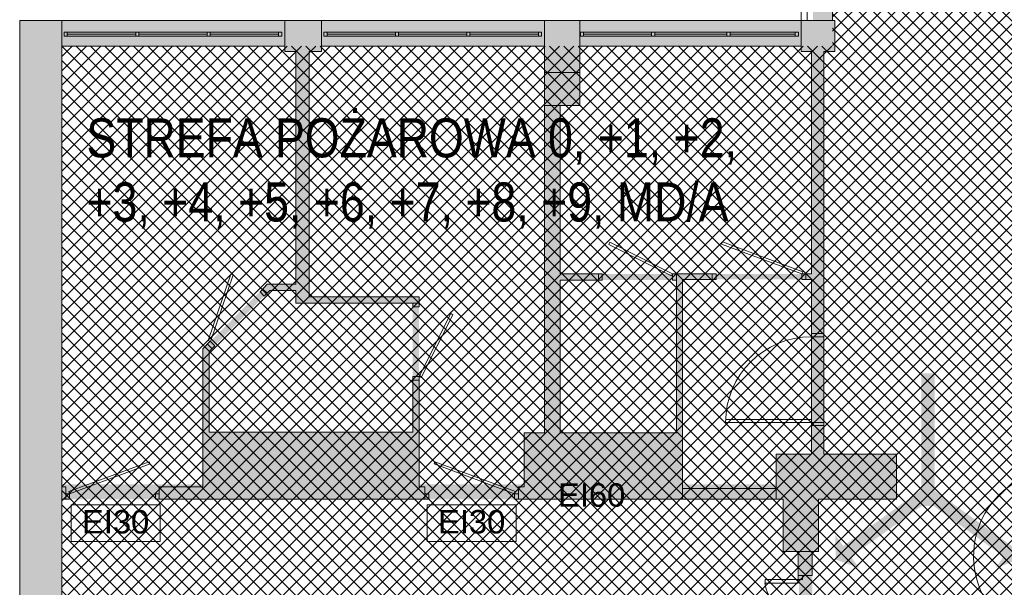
# Paper-space layout 'AP-09 STREFY POŻAROWE I EWAKUACJA - PIĘTRO 7' of a CAD drawing. Header units: millimetres. Extents: x 0 to 594, y 0 to 450.
# Tile 5 of 14: x 71 to 197, y 282 to 355. Entities that reach past the tile are written whole.
import ezdxf
from ezdxf.xclip import XClip

# ---------------------------------------------------------------- set-up
doc = ezdxf.new("R2010")
doc.units = ezdxf.units.MM
doc.header["$MEASUREMENT"] = 0
doc.header["$XCLIPFRAME"] = 0
for name, color, linetype, lineweight in [('A_podkład_Nr_pióra__2', 8, 'Continuous', 13), ('A_ppoż proj_Nr_pióra__1', 7, 'Continuous', 20), ('A_ppoż proj_Nr_pióra__81', 2, 'Continuous', 5)]:
    doc.layers.add(name, color=color, linetype=linetype, lineweight=lineweight)
for name, color, linetype, lineweight, true_color in [('A_podkład_Nr_pióra__254', 7, 'Continuous', 5, 0xfdfdfd), ('A_ppoż proj_Nr_pióra__104', 7, 'Continuous', 5, 0x006532), ('A_ppoż proj_Nr_pióra__70', 7, 'Continuous', 5, 0x65fe00), ('A_ppoż proj_Nr_pióra__71', 7, 'Continuous', 5, 0xcbfe65), ('A_ppoż proj_Nr_pióra__82', 7, 'Continuous', 5, 0x329800)]:
    doc.layers.add(name, color=color, linetype=linetype, lineweight=lineweight, true_color=true_color)
doc.layers.add('A_podrys', color=7, linetype='Continuous')
doc.styles.add('STYL_AUTOMATYCZNY_1', font='arial.ttf')
doc.styles.add('STYL_AUTOMATYCZNY_2', font='ARIALN.TTF')
doc.linetypes.add('BATTING', pattern='A,0,[1,AP-09 STREFY POŻAROWE I EWAKUACJA - PIĘTRO 71.Shx,S=4.001,R=0,X=0,Y=0],-4.001,0', length=4.001)

# ---------------------------------------------------------------- blocks, each defined once
blk = doc.blocks.new('Rysunek_1_1', base_point=(-1569.58, -182.96))
at = {"layer": 'A_podkład_Nr_pióra__254', "linetype": 'Continuous', "lineweight": 5, "true_color": 0xfdfdfd}
blk.add_hatch(color=7, dxfattribs=at).paths.add_polyline_path([(141.92, 389.62), (141.92, 382.62), (141.92, 381.37), (143.17, 381.37), (168.92, 381.37), (172.42, 381.37), (172.42, 373.6), (172.42, 368.36), (172.42, 364.12), (172.42, 356.17), (172.42, 355.07), (174.92, 355.07), (174.92, 356.17), (174.92, 357.77), (174.92, 364.12), (174.92, 373.6), (174.92, 382.62), (174.92, 383.07), (174.92, 383.87), (173.67, 383.87), (168.92, 383.87), (144.42, 383.87), (144.42, 388.37), (168.52, 388.37), (172.12, 388.37), (173.02, 388.37), (173.67, 388.37), (174.92, 388.37), (174.92, 389.62), (174.92, 396.67), (173.67, 396.67), (173.02, 396.67), (172.42, 396.67), (172.42, 390.87), (168.52, 390.87), (144.42, 390.87), (144.42, 413.87), (168.92, 413.87), (172.42, 413.87), (172.42, 412.37), (172.42, 411.57), (172.52, 411.57), (172.52, 410.47), (173.02, 410.47), (173.67, 410.47), (174.92, 410.47), (174.92, 412.37), (174.92, 415.12), (174.92, 418.17), (174.92, 419.77), (173.67, 419.77), (173.02, 419.77), (172.52, 419.77), (172.42, 419.77), (172.42, 416.37), (168.92, 416.37), (144.42, 416.37), (144.42, 439.37), (168.52, 439.37), (172.12, 439.37), (172.42, 439.37), (172.42, 433.57), (173.02, 433.57), (173.67, 433.57), (174.92, 433.57), (174.92, 439.37), (174.92, 440.62), (174.92, 441.87), (172.12, 441.87), (168.52, 441.87), (143.17, 441.87), (141.92, 441.87), (141.92, 440.62), (141.92, 415.12)])
h = blk.add_hatch(color=7, dxfattribs=at)
h.paths.add_polyline_path([(70.72, 133.27), (538.72, 133.27), (538.72, 227.67), (538.02, 227.67), (538.02, 260.47), (538.72, 260.47), (538.72, 355.07), (203.72, 355.07), (203.72, 351.07), (204.02, 351.07), (204.02, 293.67), (204.02, 286.87), (249.02, 286.87), (296.52, 286.87), (369.49, 286.87), (372.52, 286.87), (533.82, 286.87), (533.82, 266.77), (533.82, 263.97), (508.72, 263.97), (508.72, 266.77), (457.72, 266.77), (457.72, 266.87), (418.72, 266.87), (418.72, 264.22), (402.12, 264.22), (402.12, 264.32), (397.12, 264.32, 0.414214), (392.12, 259.32), (392.12, 229.12, 0.414214), (397.12, 224.12), (418.72, 224.12), (418.72, 221.57), (456.32, 221.57), (458.42, 221.57), (509.02, 221.57), (509.02, 224.47), (533.82, 224.47), (533.82, 201.67), (509.78, 201.67), (509.02, 201.67), (458.42, 201.67), (456.32, 201.67), (418.72, 201.67), (406.32, 201.67), (149.02, 201.67), (149.02, 201.47), (101.32, 201.47), (76.12, 201.47), (76.12, 224.27), (101.32, 224.27), (101.32, 221.57), (121.32, 221.57), (121.32, 224.27), (137.77, 224.27), (137.77, 223.97), (141.67, 223.97), (141.67, 229.07), (164.82, 229.07), (164.82, 221.67), (173.12, 221.67), (173.12, 231.82), (172.32, 231.82), (172.32, 230.07), (165.57, 230.07), (165.57, 240.47), (172.32, 240.47), (172.32, 238.72), (173.12, 238.72), (172.32, 242.42), (172.32, 241.47), (165.57, 241.47), (165.57, 258.47), (172.32, 258.47), (172.32, 256.42), (173.12, 256.42), (173.12, 266.57), (168.62, 266.57), (166.22, 266.57), (166.22, 259.67), (141.72, 259.67), (141.72, 263.97), (137.71, 263.97), (137.71, 263.77), (123.62, 263.77), (76.12, 263.77), (76.12, 293.67), (123.62, 293.67), (141.72, 293.67), (166.22, 293.67), (168.62, 293.67), (168.62, 286.97), (173.12, 286.97), (173.12, 293.67), (183.12, 293.67), (183.12, 299.47), (173.82, 299.47), (173.82, 351.07), (175.22, 351.07), (175.22, 355.07), (70.72, 355.07), (70.72, 260.47), (71.92, 260.47), (71.92, 257.47), (71.92, 230.27), (71.92, 228.02), (70.72, 228.02)])
h.paths.add_polyline_path([(94.22, 295.27), (76.12, 295.27), (76.12, 321.24), (76.12, 351.77), (104.72, 351.77), (104.72, 351.07), (106.12, 351.07), (106.12, 321.24), (102.43, 321.24), (94.22, 312.94)], flags=0)
h.paths.add_polyline_path([(76.12, 199.87), (89.57, 199.87), (89.57, 195.57), (99.16, 195.57), (104.42, 195.57), (111.88, 195.57), (111.88, 200.77), (121.78, 200.77), (121.78, 196.37), (126.47, 196.37), (126.47, 191.37), (121.47, 191.37), (121.47, 184.67), (138.97, 184.67), (138.97, 144.17), (137.77, 144.17), (137.77, 136.57), (109.17, 136.57), (109.17, 137.27), (104.42, 137.27), (104.42, 136.57), (89.57, 136.57), (76.12, 136.57)], flags=0)
h.paths.add_polyline_path([(95.02, 302.27), (95.02, 312.63), (102.78, 320.44), (106.12, 320.44), (106.12, 318.83), (121.12, 318.83), (121.12, 302.27), (106.12, 302.27), (102.78, 302.27)], flags=0)
h.paths.add_polyline_path([(121.92, 319.63), (107.82, 319.63), (107.82, 351.07), (109.42, 351.07), (109.42, 351.77), (138.02, 351.77), (138.02, 302.17), (135.42, 302.17), (135.42, 295.27), (121.92, 295.27), (121.92, 302.17)], flags=0)
h.paths.add_polyline_path([(137.67, 191.37), (127.37, 191.37), (127.37, 199.07), (128.97, 199.07), (128.97, 199.77), (139.12, 199.77), (139.12, 200.77), (149.02, 200.77), (149.02, 195.37), (160.32, 195.37), (160.32, 183.47), (141.57, 183.47), (141.57, 192.27), (137.67, 192.27)], flags=0)
h.paths.add_polyline_path([(140.02, 302.17), (140.02, 321.77), (154.92, 321.77), (154.92, 302.17)], flags=0)
h.paths.add_polyline_path([(140.02, 344.17), (142.52, 344.17), (142.52, 351.77), (170.92, 351.77), (170.92, 351.07), (172.22, 351.07), (172.22, 322.57), (142.52, 322.57), (140.02, 322.57)], flags=0)
h.paths.add_polyline_path([(140.47, 178.47), (141.57, 178.47), (161.12, 178.47), (161.12, 181.87), (171.82, 181.87), (171.82, 137.27), (170.52, 137.27), (170.52, 136.57), (141.97, 136.57), (141.97, 137.27), (141.57, 137.27), (141.57, 144.17), (140.47, 144.17)], flags=0)
h.paths.add_polyline_path([(155.72, 299.47), (155.72, 321.87), (172.22, 321.87), (172.22, 299.47), (167.72, 299.47), (167.72, 294.37), (155.72, 294.37)], flags=0)
h.paths.add_polyline_path([(161.12, 200.07), (171.82, 200.07), (171.82, 183.47), (161.12, 183.47)], flags=0)
h.paths.add_polyline_path([(173.52, 137.27), (173.52, 195.77), (173.52, 200.97), (197.22, 200.97), (197.22, 195.77), (203.72, 195.77), (203.72, 137.27), (203.52, 137.27), (203.52, 136.57), (174.92, 136.57), (174.92, 137.27)], flags=0)
h.paths.add_polyline_path([(207.52, 144.17), (205.42, 144.17), (205.42, 188.47), (207.52, 188.47), (207.52, 195.57), (214.32, 195.57), (214.32, 197.47), (225.42, 197.47), (225.42, 200.87), (237.42, 200.87), (237.42, 197.47), (237.42, 195.87), (238.32, 195.87), (238.32, 137.27), (236.72, 137.27), (236.72, 136.57), (207.72, 136.57), (207.72, 137.27), (207.52, 137.27)], flags=0)
h.paths.add_polyline_path([(205.72, 344.17), (207.82, 344.17), (207.82, 351.07), (208.32, 351.07), (208.32, 351.77), (236.92, 351.77), (236.92, 351.07), (238.22, 351.07), (238.22, 308.93), (228.04, 308.93), (219.82, 300.67), (219.82, 287.57), (207.82, 287.57), (207.82, 299.87), (205.72, 299.87)], flags=0)
h.paths.add_polyline_path([(229.02, 290.87), (220.62, 290.87), (220.62, 300.33), (228.38, 308.13), (229.02, 308.13), (238.22, 308.13), (238.22, 306.63), (248.02, 306.63), (248.02, 292.77), (238.22, 292.77), (229.02, 292.77)], flags=0)
h.paths.add_polyline_path([(239.72, 310.93), (239.72, 344.17), (239.72, 351.07), (241.42, 351.07), (241.42, 351.77), (270.02, 351.77), (270.02, 351.07), (270.02, 344.17), (270.52, 344.17), (270.52, 310.93), (270.52, 299.87), (270.02, 299.87), (270.02, 287.57), (258.02, 287.57), (258.02, 295.87), (257.32, 295.87), (257.32, 290.87), (248.82, 290.87), (248.82, 295.87), (248.82, 310.93), (248.02, 310.93), (248.02, 307.43), (239.72, 307.43)], flags=0)
h.paths.add_polyline_path([(240.12, 178.77), (240.12, 195.37), (248.22, 195.37), (248.22, 197.47), (257.22, 197.47), (257.22, 195.37), (257.22, 178.77)], flags=0)
h.paths.add_polyline_path([(241.42, 137.27), (240.12, 137.27), (240.12, 177.97), (270.02, 177.97), (270.72, 177.97), (270.72, 144.17), (270.02, 144.17), (270.02, 137.27), (270.02, 136.57), (241.42, 136.57)], flags=0)
h.paths.add_polyline_path([(270.02, 178.67), (258.02, 178.67), (258.02, 200.97), (270.02, 200.97), (270.02, 188.47), (270.72, 188.47), (270.72, 178.67)], flags=0)
h.paths.add_polyline_path([(273, 144.17), (273.02, 145.23), (273.02, 188.47), (273.62, 188.47), (273.62, 197.57), (273.62, 200.97), (285.57, 200.97), (285.57, 197.57), (295.12, 197.57), (295.12, 188.47), (295.12, 177.61), (295.92, 177.61), (295.92, 181.11), (304.12, 181.11), (304.12, 177.61), (304.12, 144.17), (304.12, 137.27), (302.72, 137.27), (302.72, 136.57), (273.92, 136.57), (273.92, 137.27), (273.62, 137.27), (273.62, 144.17)], flags=0)
h.paths.add_polyline_path([(273.82, 299.87), (273.32, 299.87), (273.32, 308.93), (273.32, 310.15), (273.32, 344.17), (273.82, 344.17), (273.82, 351.07), (274.22, 351.07), (274.22, 351.77), (302.82, 351.77), (302.82, 351.07), (304.22, 351.07), (304.22, 344.17), (304.22, 308.93), (294.04, 308.93), (285.82, 300.67), (285.82, 287.57), (273.82, 287.57)], flags=0)
h.paths.add_polyline_path([(286.62, 290.87), (286.62, 300.33), (294.38, 308.13), (304.22, 308.13), (304.22, 306.73), (314.02, 306.73), (314.02, 292.77), (295.02, 292.77), (295.02, 290.87)], flags=0)
h.paths.add_polyline_path([(295.92, 181.81), (295.92, 195.57), (305.82, 195.57), (314.92, 195.57), (314.92, 197.57), (323.32, 197.57), (323.32, 187.1), (315.56, 179.31), (305.82, 179.31), (305.82, 181.81)], flags=0)
h.paths.add_polyline_path([(305.82, 178.51), (307.12, 178.51), (315.9, 178.51), (324.12, 186.77), (324.12, 188.47), (324.12, 200.97), (336.12, 200.97), (336.12, 188.47), (336.82, 188.47), (336.82, 186.77), (336.82, 144.17), (336.12, 144.17), (336.12, 137.27), (335.72, 137.27), (335.72, 136.57), (307.12, 136.57), (307.12, 137.27), (305.82, 137.27)], flags=0)
h.paths.add_polyline_path([(314.02, 307.53), (305.92, 307.53), (305.92, 351.07), (307.22, 351.07), (307.22, 351.77), (335.62, 351.77), (335.62, 351.07), (336.12, 351.07), (336.12, 344.17), (336.82, 344.17), (336.82, 311.03), (336.82, 299.87), (336.12, 299.87), (336.12, 295.97), (337.12, 295.97), (337.12, 288.47), (336.22, 288.47), (336.22, 287.57), (324.22, 287.57), (324.22, 288.47), (324.22, 290.87), (314.82, 290.87), (314.82, 299.87), (314.82, 311.03), (314.02, 311.03)], flags=0)
h.paths.add_polyline_path([(338.72, 288.47), (338.72, 290.97), (338.72, 295.97), (339.92, 295.97), (339.92, 299.87), (339.42, 299.87), (339.42, 344.17), (339.92, 344.17), (339.92, 351.07), (340.12, 351.07), (340.12, 351.77), (358.49, 351.77), (360.82, 351.77), (368.52, 351.77), (368.52, 351.07), (369.95, 351.07), (369.95, 292.67), (360.82, 292.67), (360.82, 298.17), (360.02, 298.17), (360.02, 295.97), (360.02, 290.97), (351.92, 290.97), (351.92, 288.47), (351.92, 287.57), (339.92, 287.57), (339.92, 288.47)], flags=0)
h.paths.add_polyline_path([(339.42, 144.17), (339.42, 188.47), (339.82, 188.47), (339.82, 200.97), (351.82, 200.97), (351.82, 187.07), (352.66, 186.23), (352.68, 186.24), (353.23, 186.79), (352.62, 187.4), (352.62, 197.57), (361.02, 197.57), (361.02, 195.47), (381.52, 195.47), (381.52, 191.31), (382.32, 191.31), (382.32, 195.47), (389.82, 195.47), (389.82, 200.97), (401.82, 200.97), (401.82, 199.97), (401.92, 199.97), (401.92, 192.37), (401.92, 188.47), (402.82, 188.47), (402.82, 144.17), (401.82, 144.17), (401.82, 137.27), (401.32, 137.27), (401.32, 136.57), (372.92, 136.57), (372.92, 137.27), (371.62, 137.27), (371.62, 181.11), (381.62, 181.11), (381.62, 177.61), (382.32, 177.61), (382.32, 182.31), (381.52, 182.31), (381.52, 181.81), (369.92, 181.81), (369.92, 179.71), (360.28, 179.71), (359.57, 180.41), (359.01, 179.84), (359.94, 178.91), (369.92, 178.91), (369.92, 144.17), (369.92, 137.27), (368.42, 137.27), (368.42, 136.57), (339.82, 136.57), (339.82, 137.27), (339.82, 144.17)], flags=0)
h.paths.add_polyline_path([(391.12, 288.37), (372.02, 288.37), (372.02, 338.37), (372.95, 338.37), (372.95, 339.27), (401.92, 339.27), (401.92, 333.17), (401.92, 287.47), (391.92, 287.47), (391.92, 293.87), (391.12, 293.87)], flags=0)
h.paths.add_polyline_path([(398.12, 260.12), (402.12, 260.12), (402.12, 260.22), (406.12, 260.22), (406.12, 261.22), (419.52, 261.22), (419.52, 265.17), (430.32, 265.17), (430.32, 223.17), (419.52, 223.17), (419.52, 227.12), (406.12, 227.12), (406.12, 228.12), (398.12, 228.12), (398.12, 250.27), (398.12, 252.26)], flags=0)
h.paths.add_polyline_path([(403.62, 299.87), (403.62, 339.27), (405.82, 339.27), (405.82, 351.07), (406.32, 351.07), (406.32, 351.77), (434.92, 351.77), (434.92, 351.07), (438.92, 351.07), (438.92, 351.77), (467.52, 351.77), (467.52, 351.07), (467.92, 351.07), (467.92, 344.17), (469.92, 344.17), (469.92, 299.87), (467.92, 299.87), (467.92, 295.97), (468.72, 295.97), (468.72, 288.57), (457.02, 288.57), (457.02, 290.97), (446.82, 290.97), (446.82, 292.77), (426.72, 292.77), (426.72, 287.57), (405.72, 287.57), (405.72, 299.87)], flags=0)
h.paths.add_polyline_path([(404.42, 144.17), (404.42, 177.61), (404.42, 188.47), (405.82, 188.47), (405.82, 200.97), (417.82, 200.97), (417.82, 197.57), (426.42, 197.57), (426.42, 188.47), (426.42, 183.09), (426.42, 177.61), (427.22, 177.61), (427.22, 181.11), (435.92, 181.11), (435.92, 144.17), (435.92, 137.27), (434.42, 137.27), (434.42, 136.57), (405.82, 136.57), (405.82, 137.27), (405.82, 144.17)], flags=0)
h.paths.add_polyline_path([(427.22, 195.57), (446.72, 195.57), (446.72, 197.57), (455.12, 197.57), (455.12, 187.1), (447.36, 179.31), (437.62, 179.31), (437.62, 181.81), (427.22, 181.81)], flags=0)
h.paths.add_polyline_path([(431.02, 261.57), (432.85, 261.57), (436.32, 261.57), (437.42, 261.57), (437.42, 259.37), (448.22, 259.37), (448.22, 229.07), (436.32, 229.07), (436.32, 223.17), (431.02, 223.17)], flags=0)
h.paths.add_polyline_path([(437.62, 178.51), (447.7, 178.51), (455.82, 186.67), (455.82, 188.47), (455.82, 199.97), (455.82, 200.97), (467.82, 200.97), (467.82, 199.97), (467.92, 199.97), (467.92, 188.47), (468.92, 188.47), (468.92, 186.67), (468.92, 178.51), (468.92, 176.58), (468.92, 144.17), (467.92, 144.17), (467.92, 137.27), (467.62, 137.27), (467.62, 136.57), (439.02, 136.57), (439.02, 137.27), (437.62, 137.27), (437.62, 144.17)], flags=0)
h.paths.add_polyline_path([(450.02, 247.47), (450.02, 264.97), (453.72, 264.97), (457.72, 264.97), (457.72, 266.07), (467.72, 266.07), (467.72, 244.97), (457.72, 244.97), (453.72, 244.97), (453.72, 247.47)], flags=0)
h.paths.add_polyline_path([(457.92, 223.67), (450.02, 223.67), (450.02, 243.27), (457.92, 243.27), (467.72, 243.27), (467.72, 223.47), (467.92, 223.47), (467.92, 222.27), (467.72, 222.27), (457.92, 222.27)], flags=0)
h.paths.add_polyline_path([(470.42, 290.97), (470.42, 295.97), (471.52, 295.97), (471.52, 351.07), (471.62, 351.07), (471.62, 351.77), (500.22, 351.77), (500.22, 351.07), (501.72, 351.07), (501.72, 292.77), (492.29, 292.77), (492.29, 290.97), (482.42, 290.97), (482.42, 287.57), (470.42, 287.57)], flags=0)
h.paths.add_polyline_path([(471.52, 144.17), (470.52, 144.17), (470.52, 188.47), (471.52, 188.47), (471.52, 195.67), (471.52, 197.57), (471.52, 199.97), (471.72, 199.97), (471.72, 200.97), (483.72, 200.97), (483.72, 199.97), (483.72, 197.57), (492.92, 197.57), (492.92, 195.67), (501.72, 195.67), (501.72, 188.47), (501.72, 144.17), (501.72, 137.27), (500.42, 137.27), (500.42, 136.57), (472.12, 136.57), (472.12, 137.27), (471.52, 137.27)], flags=0)
h.paths.add_polyline_path([(503.32, 195.67), (513.12, 195.67), (513.12, 197.67), (511.02, 197.67), (511.02, 200.97), (521.02, 200.97), (521.02, 197.67), (521.02, 179.71), (513.12, 179.71), (503.32, 179.71)], flags=0)
h.paths.add_polyline_path([(503.32, 165.77), (503.32, 178.27), (507.82, 178.27), (521.72, 178.27), (521.72, 200.97), (533.72, 200.97), (533.72, 178.27), (533.72, 136.57), (507.82, 136.57), (505.02, 136.57), (505.02, 137.27), (503.32, 137.27), (503.32, 160.47), (505.02, 160.47), (507.82, 160.47), (507.82, 165.77)], flags=0)
h.paths.add_polyline_path([(503.42, 328.37), (520.21, 328.37), (520.21, 329.57), (507.42, 329.57), (507.42, 333.77), (505.12, 333.77), (503.42, 333.77), (503.42, 351.07), (505.12, 351.07), (505.12, 351.77), (507.42, 351.77), (533.32, 351.77), (533.32, 329.57), (533.32, 328.37), (533.34, 328.37), (533.34, 310.07), (533.32, 310.07), (533.32, 288.57), (533.02, 288.57), (533.02, 287.57), (521.02, 287.57), (521.02, 288.57), (512.92, 288.57), (512.92, 293.37), (503.42, 293.37), (503.42, 305.67), (512.92, 305.67), (522.02, 305.67), (522.02, 310.07), (503.42, 310.07)], flags=0)
at = {"layer": 'A_ppoż proj_Nr_pióra__104', "linetype": 'Continuous', "lineweight": 5, "true_color": 0x006532}
for points in [[(188.04, 292.81), (188.04, 309.82), (186.34, 309.82), (186.34, 292.81)], [(187.33, 293.51), (186.34, 294.89), (176.31, 287.68), (175.28, 289.11), (175.34, 285.93), (178.33, 284.86), (177.3, 286.3)], [(186.86, 293.53), (196.88, 286.32), (195.85, 284.88), (198.85, 285.95), (198.91, 289.13), (197.88, 287.7), (187.85, 294.91)]]:
    blk.add_hatch(color=128, dxfattribs=at).paths.add_polyline_path(points)
at = {"layer": 'A_ppoż proj_Nr_pióra__70', "linetype": 'Continuous', "lineweight": 0, "true_color": 0x193f00}
for points in [[(70.72, 293.67), (170.32, 293.67), (170.32, 295.57), (70.72, 295.57)], [(172.33, 260.17), (172.33, 293.67), (170.63, 293.67), (170.63, 260.17)]]:
    blk.add_hatch(color=88, dxfattribs=at).paths.add_polyline_path(points)
at = {"layer": 'A_ppoż proj_Nr_pióra__71', "linetype": 'Continuous', "lineweight": 5, "true_color": 0xcbfe65}
h = blk.add_hatch(dxfattribs=at)
h.set_pattern_fill('bloczki_betonowe_0001', color=71, style=0, pattern_type=2)
h.set_pattern_definition([(45, (-1569.5778, -182.9554), (-0.9192388, 0.9192388), []), (135, (-1569.5778, -182.9554), (0.9192388, 0.9192388), [])])
h.paths.add_polyline_path([(76.12, 224.27), (76.12, 136.57), (203.72, 136.57), (203.72, 201.67), (215.32, 201.67), (215.32, 265.37), (204.02, 265.37), (204.02, 355.07), (210.67, 355.07), (210.67, 439.37), (174.95, 439.37), (174.95, 351.77), (76.12, 351.77), (76.12, 263.77), (141.72, 263.77), (141.72, 259.67), (165.6, 259.67), (165.6, 229.07), (141.67, 229.07), (141.67, 224.27)])
at = {"layer": 'A_ppoż proj_Nr_pióra__81', "linetype": 'Continuous', "lineweight": 0, "true_color": 0x3f3f00}
for points in [[(172.22, 355.07), (172.22, 293.67), (173.82, 293.67), (173.82, 355.07)], [(170.32, 295.57), (170.32, 293.67), (172.22, 293.67), (172.22, 295.57)]]:
    blk.add_hatch(color=48, dxfattribs=at).paths.add_polyline_path(points)
at = {"layer": 'A_podkład_Nr_pióra__2', "color": 8, "linetype": 'Continuous', "lineweight": 13}
for p, q in [((174.92, 355.07), (174.92, 388.37)), ((170.92, 356.67), (170.92, 355.07)), ((70.72, 355.07), (70.72, 260.47)), ((175.22, 355.07), (70.72, 355.07)), ((76.12, 227.77), (76.12, 355.07)), ((104.72, 355.07), (104.72, 351.07)), ((109.42, 351.07), (109.42, 355.07)), ((138.02, 355.07), (138.02, 302.17)), ((142.52, 344.17), (142.52, 355.07)), ((170.92, 355.07), (170.92, 351.07)), ((175.22, 351.07), (175.22, 355.07)), ((104.32, 353.57), (76.42, 353.57)), ((76.42, 353.57), (76.42, 353.07)), ((76.82, 353.57), (76.82, 353.07)), ((85.59, 353.57), (85.59, 353.07)), ((85.99, 353.57), (85.99, 353.07)), ((94.75, 353.57), (94.75, 353.07)), ((95.15, 353.57), (95.15, 353.07)), ((103.92, 353.57), (103.92, 353.07)), ((104.32, 353.07), (104.32, 353.57)), ((137.62, 353.57), (109.72, 353.57)), ((109.72, 353.57), (109.72, 353.07)), ((110.12, 353.57), (110.12, 353.07)), ((118.89, 353.57), (118.89, 353.07)), ((119.29, 353.57), (119.29, 353.07)), ((128.05, 353.57), (128.05, 353.07)), ((128.45, 353.57), (128.45, 353.07)), ((137.22, 353.57), (137.22, 353.07)), ((137.62, 353.07), (137.62, 353.57)), ((170.56, 353.57), (142.61, 353.57)), ((142.61, 353.57), (142.61, 353.07)), ((143.01, 353.57), (143.01, 353.07)), ((151.74, 353.57), (151.74, 353.07)), ((152.14, 353.57), (152.14, 353.07)), ((161.4, 353.57), (161.4, 353.07)), ((161.8, 353.57), (161.8, 353.07)), ((170.16, 353.57), (170.16, 353.07)), ((170.56, 353.07), (170.56, 353.57)), ((76.42, 353.07), (104.32, 353.07)), ((76.82, 353.32), (85.59, 353.32)), ((85.99, 353.32), (94.75, 353.32)), ((95.15, 353.32), (103.92, 353.32)), ((109.72, 353.07), (137.62, 353.07)), ((110.12, 353.32), (118.89, 353.32)), ((119.29, 353.32), (128.05, 353.32)), ((128.45, 353.32), (137.22, 353.32)), ((142.61, 353.07), (170.56, 353.07)), ((143.01, 353.32), (151.74, 353.32)), ((152.14, 353.32), (161.4, 353.32)), ((161.8, 353.32), (170.16, 353.32)), ((76.12, 351.77), (104.72, 351.77)), ((104.72, 351.07), (106.12, 351.07)), ((106.12, 351.07), (106.12, 321.24)), ((107.82, 319.63), (107.82, 351.07)), ((107.82, 351.07), (109.42, 351.07)), ((109.42, 351.77), (138.02, 351.77)), ((142.52, 351.77), (170.92, 351.77)), ((170.92, 351.07), (172.22, 351.07)), ((172.22, 351.07), (172.22, 322.57)), ((173.82, 299.47), (173.82, 351.07)), ((173.82, 351.07), (175.22, 351.07)), ((142.52, 348.39), (138.02, 348.39)), ((138.02, 344.17), (142.52, 344.17)), ((140.02, 322.57), (140.02, 344.17)), ((146.4, 326.63), (146.26, 326.36)), ((146.26, 326.36), (154.29, 322.3)), ((154.43, 322.57), (146.4, 326.63)), ((160.81, 326.68), (160.71, 326.4)), ((160.71, 326.4), (171.02, 322.57)), ((171.12, 322.85), (160.81, 326.68)), ((94.88, 314.01), (97.79, 322.53)), ((98.07, 322.43), (95.17, 313.92)), ((97.79, 322.53), (98.07, 322.43)), ((145.42, 322.57), (140.02, 322.57)), ((144.92, 322.57), (144.92, 321.77)), ((145.42, 322.57), (145.42, 321.77)), ((154.29, 322.3), (154.43, 322.57)), ((160.02, 322.57), (154.42, 322.57)), ((154.42, 322.57), (154.42, 321.77)), ((154.92, 322.57), (154.92, 302.17)), ((159.52, 321.87), (159.52, 322.57)), ((160.02, 322.57), (160.02, 321.87)), ((171.02, 322.57), (171.12, 322.85)), ((172.22, 322.57), (171.02, 322.57)), ((171.02, 321.87), (171.02, 322.57)), ((171.52, 322.57), (171.52, 321.87)), ((102.43, 321.24), (101.53, 320.28)), ((106.12, 321.24), (102.43, 321.24)), ((140.02, 302.17), (140.02, 321.77)), ((140.02, 321.77), (145.42, 321.77)), ((154.43, 321.77), (154.92, 321.77)), ((155.72, 293.67), (155.72, 321.87)), ((160.02, 321.87), (155.72, 321.87)), ((172.22, 321.87), (171.02, 321.87)), ((172.22, 321.87), (172.22, 299.47)), ((101.53, 320.28), (102.08, 319.72)), ((101.87, 320.65), (102.43, 320.08)), ((102.78, 320.44), (102.08, 319.72)), ((106.12, 320.44), (102.78, 320.44)), ((106.12, 318.83), (106.12, 320.44)), ((121.92, 319.63), (107.82, 319.63)), ((121.92, 319.63), (121.92, 318.33)), ((121.92, 318.83), (106.12, 318.83)), ((121.12, 318.83), (121.12, 318.33)), ((121.92, 318.33), (121.12, 318.33)), ((125.98, 317.47), (121.92, 309.43)), ((122.19, 309.3), (126.25, 317.33)), ((126.25, 317.33), (125.98, 317.47)), ((172.22, 314.91), (173.82, 314.91)), ((172.22, 314.51), (173.82, 314.51)), ((95.15, 313.93), (94.22, 312.94)), ((94.81, 313.57), (95.37, 312.99)), ((95.17, 313.92), (94.88, 314.01)), ((95.72, 313.35), (95.02, 312.63)), ((95.15, 313.93), (95.72, 313.35)), ((94.22, 312.94), (94.22, 295.27)), ((95.02, 312.63), (95.02, 302.27)), ((121.92, 309.43), (121.12, 309.43)), ((121.12, 302.27), (121.12, 309.43)), ((121.92, 295.27), (121.92, 309.43)), ((121.92, 309.43), (122.19, 309.3)), ((121.92, 308.93), (121.12, 308.93)), ((172.22, 303.91), (161.22, 303.91)), ((172.22, 303.51), (161.22, 303.51)), ((172.22, 303.51), (173.82, 303.51)), ((172.22, 303.11), (173.82, 303.11)), ((95.02, 302.27), (121.12, 302.27)), ((138.02, 302.17), (135.42, 302.17)), ((135.42, 302.17), (135.42, 295.27)), ((154.92, 302.17), (140.02, 302.17)), ((172.22, 299.47), (167.72, 299.47)), ((167.72, 299.47), (167.72, 293.67)), ((183.12, 299.47), (173.82, 299.47)), ((183.12, 293.67), (183.12, 299.47)), ((77.01, 294.65), (87.33, 298.48)), ((87.43, 298.2), (77.12, 294.37)), ((87.33, 298.48), (87.43, 298.2)), ((123.96, 298.48), (123.86, 298.2)), ((123.86, 298.2), (134.17, 294.37)), ((134.27, 294.65), (123.96, 298.48)), ((76.62, 295.27), (76.12, 295.27)), ((76.62, 295.27), (76.62, 293.67)), ((77.12, 294.37), (76.62, 294.37)), ((77.12, 294.37), (77.01, 294.65)), ((77.12, 293.67), (77.12, 294.37)), ((88.62, 294.37), (88.12, 294.37)), ((88.12, 294.37), (88.12, 293.67)), ((94.22, 295.27), (88.62, 295.27)), ((88.62, 295.27), (88.62, 293.67)), ((121.92, 295.27), (122.67, 295.27)), ((122.67, 293.67), (122.67, 295.27)), ((122.67, 294.37), (123.17, 294.37)), ((123.17, 294.37), (123.17, 293.67)), ((134.17, 294.37), (134.27, 294.65)), ((134.17, 294.37), (134.67, 294.37)), ((134.17, 293.67), (134.17, 294.37)), ((135.42, 295.27), (134.67, 295.27)), ((134.67, 293.67), (134.67, 295.27)), ((167.72, 295.03), (155.72, 295.03)), ((76.12, 293.67), (77.12, 293.67)), ((123.17, 293.67), (88.12, 293.67)), ((134.17, 293.67), (168.62, 293.67)), ((168.62, 286.97), (168.62, 293.67)), ((173.12, 293.67), (183.12, 293.67)), ((173.12, 286.97), (173.12, 293.66)), ((173.12, 293.66), (173.12, 293.66)), ((168.62, 286.97), (173.12, 286.97)), ((170.53, 283.89), (170.53, 286.97)), ((172.33, 283.89), (172.33, 286.97)), ((166.28, 283.39), (171.08, 283.39)), ((166.28, 283.39), (166.28, 282.94)), ((170.53, 282.89), (166.28, 282.89)), ((170.53, 282.89), (170.53, 283.89)), ((170.53, 283.89), (172.33, 283.89)), ((171.08, 283.39), (171.08, 283.89))]:
    blk.add_line(p, q, dxfattribs=at)
at = {"layer": 'A_podkład_Nr_pióra__2', "color": 8, "linetype": 'BATTING', "lineweight": 13}
blk.add_line((171.67, 380.62), (171.67, 355.07), dxfattribs=at)
at = {"layer": 'A_podkład_Nr_pióra__2', "color": 8, "linetype": 'Continuous', "lineweight": 13}
for centre, radius, start, end in [((172.22, 303.51), 11, 90, 180), ((204.02, 286.37), 11.01, 103.6033, 270), ((170.53, 283.39), 4.28, 186.0123, 270)]:
    blk.add_arc(centre, radius, start, end, dxfattribs=at)
at = {"layer": 'A_ppoż proj_Nr_pióra__1', "color": 7, "linetype": 'Continuous', "lineweight": 20}
for p, q in [((88.72, 292.97), (77.32, 292.97)), ((77.32, 292.97), (77.32, 288.25)), ((88.72, 288.25), (88.72, 292.97)), ((134.37, 292.97), (122.97, 292.97)), ((122.97, 292.97), (122.97, 288.25)), ((134.37, 288.25), (134.37, 292.97)), ((77.32, 288.25), (88.72, 288.25)), ((122.97, 288.25), (134.37, 288.25))]:
    blk.add_line(p, q, dxfattribs=at)
at = {"layer": 'A_ppoż proj_Nr_pióra__1', "color": 7, "linetype": 'Continuous', "lineweight": 20, "char_height": 3, "attachment_point": 5, "style": 'STYL_AUTOMATYCZNY_1'}
for s, insert in [('\\A1;{\\pqc;\\fArial|b0|i0|c238|p0;\\W1.000000;EI60}', (144.05, 294.19)), ('\\A1;{\\pqc;\\fArial|b0|i0|c238|p0;\\W1.000000;EI30}', (83.02, 290.76)), ('\\A1;{\\pqc;\\fArial|b0|i0|c238|p0;\\W1.000000;EI30}', (128.67, 290.76))]:
    blk.add_mtext(s, dxfattribs=dict(at, insert=insert))
at = {"layer": 'A_ppoż proj_Nr_pióra__82', "color": 84, "linetype": 'Continuous', "lineweight": 5, "true_color": 0x329800, "insert": (79.28, 335.44), "char_height": 5, "width": 88.7446, "attachment_point": 4, "line_spacing_factor": 0.986688, "style": 'STYL_AUTOMATYCZNY_2'}
blk.add_mtext('\\A1;{\\pql;\\fArial Narrow|b0|i0|c238|p0;\\W1.000000;STREFA POŻAROWA 0, +1, +2, +3, +4, +5, +6, +7, +8, +9, MD/A}', dxfattribs=at)

psp = doc.layouts.new('AP-09 STREFY POŻAROWE I EWAKUACJA - PIĘTRO 7')

# ---------------------------------------------------------------- block references
at = {"layer": 'A_podrys', "color": 37, "linetype": 'Continuous', "lineweight": 5, "true_color": 0x656532}
ref = psp.add_blockref('Rysunek_1_1', (-1569.58, -182.96), dxfattribs=at)
XClip(ref).set_block_clipping_path([(34.2476203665, 101.3259029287), (554.312344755, 445.1)])

doc.saveas('drawing.dxf')
